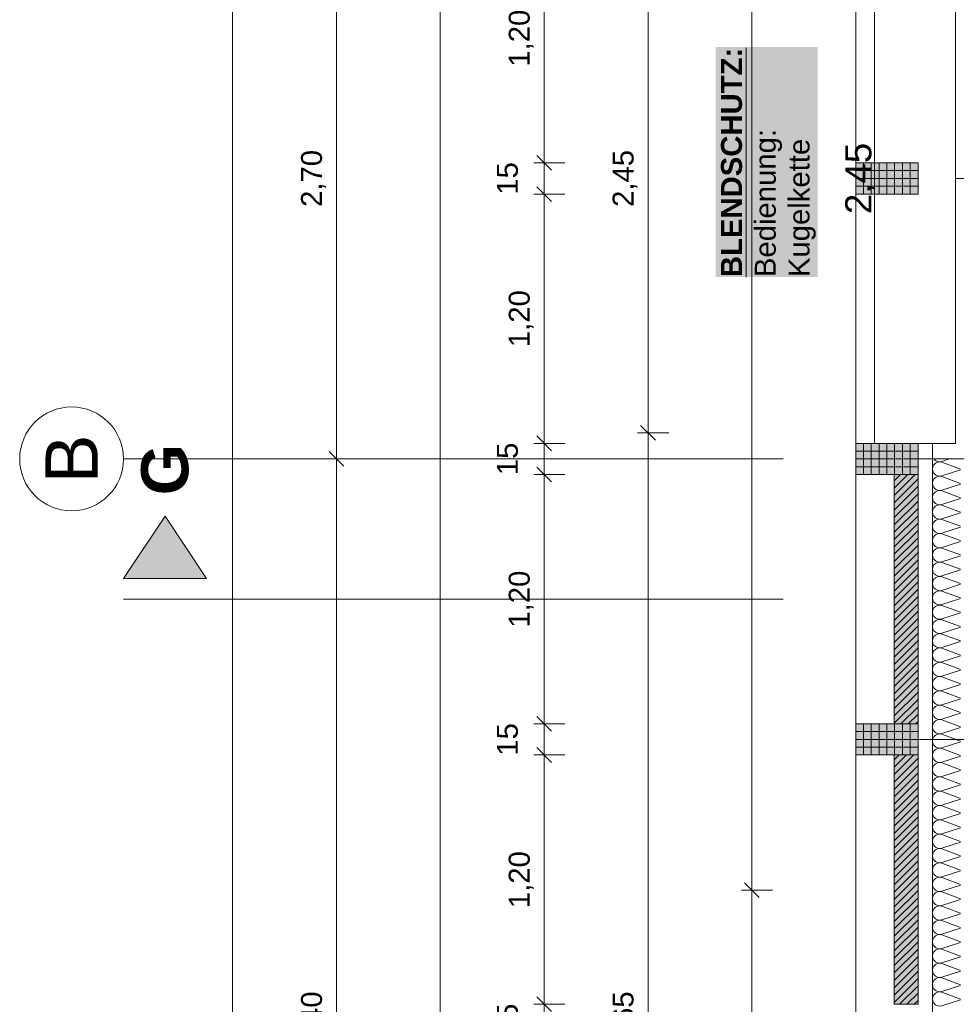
# Model space of a CAD drawing. Header units: metres. Extents: x -45 to 152, y -127 to 99.
# Tile 13 of 256: x -43.85 to -39.34, y -18.83 to -14.09. Entities that reach past the tile are written whole.
import ezdxf

# ---------------------------------------------------------------- set-up
doc = ezdxf.new("R2010")
doc.units = ezdxf.units.M
doc.header["$PDMODE"] = 1
doc.header["$PDSIZE"] = -2
doc.linetypes.add('Achsen 01', pattern=[5.291531, 3.175, -1.058062, 0.352704, -0.705764])
doc.linetypes.add('Raster 01', pattern=[2, 1, -1])
doc.layers.get('0').update_dxf_attribs({"lineweight": 25})
for name, color, linetype, lineweight, true_color in [('014_Fassadenarbeiten-000 Aufsicht Betonfertigteile', 7, 'Continuous', 9, 0xc0c0c0), ('014_Fassadenarbeiten-330 mineralische Dämmung', 7, 'Continuous', 9, 0x666666), ('031_Metallbauarbeiten-330 Aufsicht Metallbauarbeiten', 7, 'Continuous', 9, 0xa6a6a6), ('AV1-Achsen', 1, 'Achsen 01', 18, 0xff0000), ('AV1-Raster', 7, 'Raster 01', 9, 0xa6a6a6)]:
    doc.layers.add(name, color=color, linetype=linetype, lineweight=lineweight, true_color=true_color)
for name, color, linetype, lineweight in [('014_Fassadenarbeiten-330 Betonfertigteile vertikal', 7, 'Continuous', 9), ('014_Fassadenarbeiten-330 Filtermauerwerk 11.5cm', 7, 'Continuous', 9), ('030_Sonnenschutzarbeiten-BLENDSCHUTZ', 7, 'Continuous', 5), ('030_Sonnenschutzarbeiten-BLENDSCHUTZ  Beschriftung', 7, 'Continuous', 5), ('_1.35m (3D)', 7, 'Continuous', 9), ('_GRU (2D)', 7, 'Continuous', 9), ('_OG 2 (2D)', 7, 'Continuous', 9), ('_OG 2 - DS (2D)', 7, 'Continuous', 9), ('AV1-Schnitt Achsen', 7, 'Achsen 01', 18), ('Bemaßung-Bemaßung', 7, 'Continuous', 9)]:
    doc.layers.add(name, color=color, linetype=linetype, lineweight=lineweight)
doc.layers.get('0').freeze()
doc.styles.add('Arial', font='arial.ttf')
doc.styles.add('Arial (bold)', font='arialbd.ttf')
doc.dimstyles.new('COE 50', dxfattribs={"dimtxt": 126.090495, "dimasz": 0.001414, "dimexe": 0.001, "dimexo": 0.01, "dimgap": 0.001, "dimtad": 1, "dimdec": 3, "dimtxsty": 'Arial', "dimblk": 'VW_SLASH-4', "dimblk1": 'VW_SLASH-4', "dimblk2": 'VW_SLASH-4', "dimcen": 0, "dimadec": 3, "dimazin": 0, "dimtfac": 0.8, "dimtdec": 3, "dimtix": 1, "dimtmove": 0, "dimatfit": 0, "dimldrblk": 'VW_SLASH-3', "dimfxl": 0.002, "dimfxlon": 1, "dimfrac": 2, "dimtolj": 1, "dimarcsym": 0})
pattern_1 = [(45, (0, 0), (0.01767767, -0.01767767), [])]
pattern_2 = [(-90, (0, 0), (0.0375, 0), [])]
pattern_3 = [(0, (0, 0), (2e-18, -0.0375), [])]

# ---------------------------------------------------------------- blocks, each defined once
blk = doc.blocks.new('Group-2')
at = {"layer": 'AV1-Raster'}
for p, q in [((1.35, -14.85), (-40.5, -14.85)), ((1.35, -16.2), (-40.5, -16.2)), ((1.35, -17.55), (-40.5, -17.55))]:
    blk.add_line(p, q, dxfattribs=at)
blk = doc.blocks.new('1.35m (3D)')
at = {"layer": 'AV1-Raster', "color": 7}
blk.add_blockref('Group-2', (0, 0), dxfattribs=at)
blk = doc.blocks.new('Blendschutz Beschriftung')
at = {"layer": '030_Sonnenschutzarbeiten-BLENDSCHUTZ  Beschriftung', "color": 254, "linetype": 'Continuous', "transparency": 33554559}
blk.add_solid([(-0.554, -0.1644), (0.554, -0.1644), (-0.554, 0.3267), (0.554, 0.3267)], dxfattribs=at)
at = {"layer": '030_Sonnenschutzarbeiten-BLENDSCHUTZ  Beschriftung', "insert": (-0.554, 0.3002), "char_height": 0.100872, "attachment_point": 1, "line_spacing_factor": 0.967016, "style": 'Arial (bold)'}
blk.add_mtext('{\\LBLENDSCHUTZ:}{\\fArial|b0|i0|c0|p0;\\l\\PBedienung: \\PKugelkette }', dxfattribs=at)
blk = doc.blocks.new('VW_SLASH-4')
at = {"color": 0, "linetype": 'ByBlock', "lineweight": -2, "transparency": 16777216}
blk.add_line((0, 0), (-1, 0), dxfattribs=at)
at = {"color": 0, "linetype": 'Continuous', "lineweight": 15, "transparency": 16777216, "flags": 128}
blk.add_lwpolyline([(0.5, 0.5), (-0.5, -0.5)], dxfattribs=at)
blk = doc.blocks.new('*D14')
at = {"layer": '030_Sonnenschutzarbeiten-BLENDSCHUTZ', "color": 0, "lineweight": -2}
for p, q in [((-39.575, -13.625), (-39.725, -13.625)), ((-39.675, -16.0043), (-39.675, -13.6957)), ((-39.575, -16.075), (-39.725, -16.075))]:
    blk.add_line(p, q, dxfattribs=at)
at = {"layer": 'Defpoints', "color": 0}
for p in [(-39.675, -13.625), (-39.15, -13.625), (-39.15, -16.075)]:
    blk.add_point(p, dxfattribs=at)
at = {"layer": '030_Sonnenschutzarbeiten-BLENDSCHUTZ', "color": 0, "lineweight": -2, "xscale": 0.070693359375, "yscale": 0.070693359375, "zscale": 0.070693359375}
for p, rotation in [((-39.675, -13.625), 90), ((-39.675, -16.075), 270)]:
    blk.add_blockref('VW_SLASH-4', p, dxfattribs=dict(at, rotation=rotation))
at = {"layer": '030_Sonnenschutzarbeiten-BLENDSCHUTZ', "color": 0, "lineweight": 13, "insert": (-39.8008, -14.85), "char_height": 0.12609, "attachment_point": 5, "rotation": 90, "style": 'Arial'}
blk.add_mtext('\\A1;2,45', dxfattribs=at)
blk = doc.blocks.new('VW_SLASH-3')
at = {"color": 0, "linetype": 'ByBlock', "lineweight": -2, "transparency": 16777216}
blk.add_line((0, 0), (-1, 0), dxfattribs=at)
at = {"color": 0, "linetype": 'Continuous', "lineweight": 15, "transparency": 16777216, "flags": 128}
blk.add_lwpolyline([(0.5, 0.5), (-0.5, -0.5)], dxfattribs=at)
blk = doc.blocks.new('Group-184')
at = {"layer": '014_Fassadenarbeiten-330 mineralische Dämmung', "transparency": 33554687, "flags": 128}
for points in [[(-18.803, 39.32), (-18.8319, 39.41, -1.372995), (-18.7663, 39.41), (-18.7996, 39.32, 1.372583)], [(-18.734, 39.32), (-18.7629, 39.41, -1.372995), (-18.6974, 39.41), (-18.7306, 39.32, 1.372583)], [(-18.6651, 39.32), (-18.694, 39.41, -1.372995), (-18.6284, 39.41), (-18.6617, 39.32, 1.372583)], [(-18.5961, 39.32), (-18.6251, 39.41, -1.372995), (-18.5595, 39.41), (-18.5928, 39.32, 1.372583)], [(-18.5272, 39.32), (-18.5561, 39.41, -1.372995), (-18.4905, 39.41), (-18.5238, 39.32, 1.372583)], [(-18.4582, 39.32), (-18.4872, 39.41, -1.372995), (-18.4216, 39.41), (-18.4549, 39.32, 1.372583)], [(-18.3893, 39.32), (-18.4182, 39.41, -1.372995), (-18.3527, 39.41), (-18.3859, 39.32, 1.372583)], [(-18.3204, 39.32), (-18.3493, 39.41, -1.372995), (-18.2837, 39.41), (-18.317, 39.32, 1.372583)], [(-18.2514, 39.32), (-18.2803, 39.41, -1.372995), (-18.2148, 39.41), (-18.248, 39.32, 1.372583)], [(-18.1825, 39.32), (-18.2114, 39.41, -1.372995), (-18.1458, 39.41), (-18.1791, 39.32, 1.372583)], [(-18.1135, 39.32), (-18.1424, 39.41, -1.372995), (-18.0769, 39.41), (-18.1101, 39.32, 1.372583)], [(-18.0446, 39.32), (-18.0735, 39.41, -1.372995), (-18.0079, 39.41), (-18.0412, 39.32, 1.372583)], [(-17.9756, 39.32), (-18.0046, 39.41, -1.372995), (-17.939, 39.41), (-17.9723, 39.32, 1.372583)], [(-17.9067, 39.32), (-17.9356, 39.41, -1.372995), (-17.87, 39.41), (-17.9033, 39.32, 1.372583)], [(-17.8377, 39.32), (-17.8667, 39.41, -1.372995), (-17.8011, 39.41), (-17.8344, 39.32, 1.372583)], [(-17.7688, 39.32), (-17.7977, 39.41, -1.372995), (-17.7322, 39.41), (-17.7654, 39.32, 1.372583)], [(-17.6999, 39.32), (-17.7288, 39.41, -1.372995), (-17.6632, 39.41), (-17.6965, 39.32, 1.372583)], [(-17.6309, 39.32), (-17.6598, 39.41, -1.372995), (-17.5943, 39.41), (-17.6275, 39.32, 1.372583)], [(-17.562, 39.32), (-17.5909, 39.41, -1.372995), (-17.5253, 39.41), (-17.5586, 39.32, 1.372583)], [(-17.493, 39.32), (-17.5219, 39.41, -1.372995), (-17.4564, 39.41), (-17.4896, 39.32, 1.372583)], [(-17.4241, 39.32), (-17.453, 39.41, -1.372995), (-17.3874, 39.41), (-17.4207, 39.32, 1.372583)], [(-17.3551, 39.32), (-17.3841, 39.41, -1.372995), (-17.3185, 39.41), (-17.3518, 39.32, 1.372583)], [(-17.2862, 39.32), (-17.3151, 39.41, -1.372995), (-17.2495, 39.41), (-17.2828, 39.32, 1.372583)], [(-17.2172, 39.32), (-17.2462, 39.41, -1.372995), (-17.1806, 39.41), (-17.2139, 39.32, 1.372583)], [(-17.1483, 39.32), (-17.1772, 39.41, -1.372995), (-17.1116, 39.41), (-17.1449, 39.32, 1.372583)], [(-17.0793, 39.32), (-17.1083, 39.41, -1.372995), (-17.0427, 39.41), (-17.076, 39.32, 1.372583)], [(-17.0104, 39.32), (-17.0393, 39.41, -1.372995), (-16.9738, 39.41), (-17.007, 39.32, 1.372583)], [(-16.9415, 39.32), (-16.9704, 39.41, -1.372995), (-16.9048, 39.41), (-16.9381, 39.32, 1.372583)], [(-16.8725, 39.32), (-16.9014, 39.41, -1.372995), (-16.8359, 39.41), (-16.8691, 39.32, 1.372583)], [(-16.8036, 39.32), (-16.8325, 39.41, -1.372995), (-16.7669, 39.41), (-16.8002, 39.32, 1.372583)], [(-16.7346, 39.32), (-16.7635, 39.41, -1.372995), (-16.698, 39.41), (-16.7313, 39.32, 1.372583)], [(-16.6657, 39.32), (-16.6946, 39.41, -1.372995), (-16.629, 39.41), (-16.6623, 39.32, 1.372583)], [(-16.5967, 39.32), (-16.6257, 39.41, -1.372995), (-16.5601, 39.41), (-16.5934, 39.32, 1.372583)], [(-16.5278, 39.32), (-16.5567, 39.41, -1.372995), (-16.4911, 39.41), (-16.5244, 39.32, 1.372583)], [(-16.4588, 39.32), (-16.4878, 39.41, -1.372995), (-16.4222, 39.41), (-16.4555, 39.32, 1.372583)], [(-16.3899, 39.32), (-16.4188, 39.41, -1.372995), (-16.3533, 39.41), (-16.3865, 39.32, 1.372583)], [(-16.321, 39.32), (-16.3499, 39.41, -1.372995), (-16.2843, 39.41)], [(-16.3899, 39.32), (-16.4188, 39.41, -0.324488), (-16.4063, 39.4485, -0.324488), (-16.3658, 39.4485, -0.324488), (-16.3533, 39.41), (-16.3865, 39.32, 0.324435)], [(-16.321, 39.32), (-16.3499, 39.41, -0.324488), (-16.3373, 39.4485, -0.324488), (-16.2969, 39.4485, -0.324488), (-16.2843, 39.41), (-16.3176, 39.32, 0.324435)], [(-16.252, 39.32), (-16.2809, 39.41, -0.324488), (-16.2684, 39.4485, -0.324488), (-16.2279, 39.4485, -0.324488), (-16.2154, 39.41), (-16.2486, 39.32, 0.669764)], [(-16.2, 39.3727), (-16.212, 39.41, -0.318818), (-16.2, 39.448)]]:
    blk.add_lwpolyline(points, format="xyb", dxfattribs=at)
blk = doc.blocks.new('Group-185')
at = {"layer": '014_Fassadenarbeiten-330 mineralische Dämmung', "transparency": 33554687}
blk.add_blockref('Group-184', (0, 0), dxfattribs=at)
blk = doc.blocks.new('Parametric Object-24')
at = {"layer": '014_Fassadenarbeiten-330 mineralische Dämmung', "color": 7, "transparency": 33554687}
blk.add_blockref('Group-185', (0, 0), dxfattribs=at)
at = {"layer": '014_Fassadenarbeiten-330 mineralische Dämmung', "color": 0, "flags": 1}
for tag in ['IFC_UUID', 'instanceID', 'prm0_name', 'prm0_type', 'prm0_value', 'prm1_name', 'prm1_type', 'prm1_value', 'prm2_name', 'prm2_type', 'prm2_value', 'prm3_name', 'prm3_type', 'prm3_value', 'prm4_name', 'prm4_type', 'prm4_value', 'prm5_name', 'prm5_type', 'prm5_value', 'prm6_name', 'prm6_type', 'prm6_value']:
    blk.add_attdef(tag, (-39.4631, -21.9098), '', height=0.00018, dxfattribs=at)
blk = doc.blocks.new('*D442')
at = {"layer": 'Bemaßung-Bemaßung', "color": 0, "lineweight": -2}
for p, q in [((-42.725, 0), (-42.875, 0)), ((-42.825, -21.5293), (-42.825, -0.0707)), ((-42.725, -21.6), (-42.875, -21.6))]:
    blk.add_line(p, q, dxfattribs=at)
at = {"layer": 'Defpoints', "color": 0}
for p in [(-39.15, 0), (-42.825, 0), (-39.15, -21.6)]:
    blk.add_point(p, dxfattribs=at)
at = {"layer": 'Bemaßung-Bemaßung', "color": 0, "lineweight": -2, "xscale": 0.070693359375, "yscale": 0.070693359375, "zscale": 0.070693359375}
for p, rotation in [((-42.825, 0), 90), ((-42.825, -21.6), 270)]:
    blk.add_blockref('VW_SLASH-4', p, dxfattribs=dict(at, rotation=rotation))
at = {"layer": 'Bemaßung-Bemaßung', "color": 0, "insert": (-42.9659, -10.8), "char_height": 0.15131, "attachment_point": 5, "rotation": 90, "style": 'Arial'}
blk.add_mtext('\\A1;21,60', dxfattribs=at)
blk = doc.blocks.new('*D446')
at = {"layer": 'Bemaßung-Bemaßung', "color": 0, "lineweight": -2}
for p, q in [((-42.225, -13.5), (-42.375, -13.5)), ((-42.325, -16.1293), (-42.325, -13.5707)), ((-42.225, -16.2), (-42.375, -16.2))]:
    blk.add_line(p, q, dxfattribs=at)
at = {"layer": 'Defpoints', "color": 0}
for p in [(-42.325, -13.5), (-39.15, -13.5), (-39.15, -16.2)]:
    blk.add_point(p, dxfattribs=at)
at = {"layer": 'Bemaßung-Bemaßung', "color": 0, "lineweight": -2, "xscale": 0.070693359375, "yscale": 0.070693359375, "zscale": 0.070693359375}
for p, rotation in [((-42.325, -13.5), 90), ((-42.325, -16.2), 270)]:
    blk.add_blockref('VW_SLASH-4', p, dxfattribs=dict(at, rotation=rotation))
at = {"layer": 'Bemaßung-Bemaßung', "color": 0, "insert": (-42.4356, -14.85), "char_height": 0.10087, "attachment_point": 5, "rotation": 90, "style": 'Arial'}
blk.add_mtext('\\A1;2,70', dxfattribs=at)
blk = doc.blocks.new('*D447')
at = {"layer": 'Bemaßung-Bemaßung', "color": 0, "lineweight": -2}
for p, q in [((-42.225, -16.2), (-42.375, -16.2)), ((-42.325, -21.5293), (-42.325, -16.2707)), ((-42.225, -21.6), (-42.375, -21.6))]:
    blk.add_line(p, q, dxfattribs=at)
at = {"layer": 'Defpoints', "color": 0}
for p in [(-42.325, -16.2), (-39.15, -16.2), (-39.15, -21.6)]:
    blk.add_point(p, dxfattribs=at)
at = {"layer": 'Bemaßung-Bemaßung', "color": 0, "lineweight": -2, "xscale": 0.070693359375, "yscale": 0.070693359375, "zscale": 0.070693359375}
for p, rotation in [((-42.325, -16.2), 90), ((-42.325, -21.6), 270)]:
    blk.add_blockref('VW_SLASH-4', p, dxfattribs=dict(at, rotation=rotation))
at = {"layer": 'Bemaßung-Bemaßung', "color": 0, "insert": (-42.4356, -18.9), "char_height": 0.10087, "attachment_point": 5, "rotation": 90, "style": 'Arial'}
blk.add_mtext('\\A1;5,40', dxfattribs=at)
blk = doc.blocks.new('*D459')
at = {"layer": 'Bemaßung-Bemaßung', "color": 0, "lineweight": -2}
for p, q in [((-41.725, 0.675), (-41.875, 0.675)), ((-41.825, -22.2043), (-41.825, 0.6043)), ((-41.725, -22.275), (-41.875, -22.275))]:
    blk.add_line(p, q, dxfattribs=at)
at = {"layer": 'Defpoints', "color": 0}
for p in [(-41.825, 0.675), (-39.825, 0.675), (-39.825, -22.275)]:
    blk.add_point(p, dxfattribs=at)
at = {"layer": 'Bemaßung-Bemaßung', "color": 0, "lineweight": -2, "xscale": 0.070693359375, "yscale": 0.070693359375, "zscale": 0.070693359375}
for p, rotation in [((-41.825, 0.675), 90), ((-41.825, -22.275), 270)]:
    blk.add_blockref('VW_SLASH-4', p, dxfattribs=dict(at, rotation=rotation))
at = {"layer": 'Bemaßung-Bemaßung', "color": 0, "insert": (-41.9356, -10.8), "char_height": 0.10087, "attachment_point": 5, "rotation": 90, "style": 'Arial'}
blk.add_mtext('\\A1;22,95', dxfattribs=at)
blk = doc.blocks.new('*D627')
at = {"layer": 'Bemaßung-Bemaßung', "color": 0, "linetype": 'Continuous', "lineweight": -2}
for p, q in [((-41.325, -18.7543), (-41.325, -18.6836)), ((-41.225, -18.825), (-41.375, -18.825)), ((-41.325, -18.825), (-41.325, -18.975)), ((-41.225, -18.975), (-41.375, -18.975)), ((-41.325, -19.0457), (-41.325, -19.1164))]:
    blk.add_line(p, q, dxfattribs=at)
at = {"layer": 'Defpoints', "color": 0}
for p in [(-39.825, -18.825), (-41.325, -18.975), (-39.825, -18.975)]:
    blk.add_point(p, dxfattribs=at)
at = {"layer": 'Bemaßung-Bemaßung', "color": 0, "lineweight": -2, "xscale": 0.070693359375, "yscale": 0.070693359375, "zscale": 0.070693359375}
for p, rotation in [((-41.325, -18.825), 270), ((-41.325, -18.975), 90)]:
    blk.add_blockref('VW_SLASH-4', p, dxfattribs=dict(at, rotation=rotation))
at = {"layer": 'Bemaßung-Bemaßung', "color": 0, "insert": (-41.5015, -18.9), "char_height": 0.10087, "attachment_point": 5, "rotation": 90, "style": 'Arial'}
blk.add_mtext('\\A1;15', dxfattribs=at)
blk = doc.blocks.new('*D628')
at = {"layer": 'Bemaßung-Bemaßung', "color": 0, "linetype": 'Continuous', "lineweight": -2}
for p, q in [((-41.225, -17.625), (-41.375, -17.625)), ((-41.325, -17.6957), (-41.325, -18.7543)), ((-41.225, -18.825), (-41.375, -18.825))]:
    blk.add_line(p, q, dxfattribs=at)
at = {"layer": 'Defpoints', "color": 0}
for p in [(-39.825, -17.625), (-41.325, -18.825), (-39.825, -18.825)]:
    blk.add_point(p, dxfattribs=at)
at = {"layer": 'Bemaßung-Bemaßung', "color": 0, "lineweight": -2, "xscale": 0.070693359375, "yscale": 0.070693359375, "zscale": 0.070693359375}
for p, rotation in [((-41.325, -17.625), 90), ((-41.325, -18.825), 270)]:
    blk.add_blockref('VW_SLASH-4', p, dxfattribs=dict(at, rotation=rotation))
at = {"layer": 'Bemaßung-Bemaßung', "color": 0, "insert": (-41.4356, -18.225), "char_height": 0.10087, "attachment_point": 5, "rotation": 90, "style": 'Arial'}
blk.add_mtext('\\A1;1,20', dxfattribs=at)
blk = doc.blocks.new('*D629')
at = {"layer": 'Bemaßung-Bemaßung', "color": 0, "linetype": 'Continuous', "lineweight": -2}
for p, q in [((-41.325, -17.4043), (-41.325, -17.3336)), ((-41.225, -17.475), (-41.375, -17.475)), ((-41.325, -17.475), (-41.325, -17.625)), ((-41.225, -17.625), (-41.375, -17.625)), ((-41.325, -17.6957), (-41.325, -17.7664))]:
    blk.add_line(p, q, dxfattribs=at)
at = {"layer": 'Defpoints', "color": 0}
for p in [(-39.825, -17.475), (-41.325, -17.625), (-39.825, -17.625)]:
    blk.add_point(p, dxfattribs=at)
at = {"layer": 'Bemaßung-Bemaßung', "color": 0, "lineweight": -2, "xscale": 0.070693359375, "yscale": 0.070693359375, "zscale": 0.070693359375}
for p, rotation in [((-41.325, -17.475), 270), ((-41.325, -17.625), 90)]:
    blk.add_blockref('VW_SLASH-4', p, dxfattribs=dict(at, rotation=rotation))
at = {"layer": 'Bemaßung-Bemaßung', "color": 0, "insert": (-41.5015, -17.55), "char_height": 0.10087, "attachment_point": 5, "rotation": 90, "style": 'Arial'}
blk.add_mtext('\\A1;15', dxfattribs=at)
blk = doc.blocks.new('*D630')
at = {"layer": 'Bemaßung-Bemaßung', "color": 0, "linetype": 'Continuous', "lineweight": -2}
for p, q in [((-41.225, -16.275), (-41.375, -16.275)), ((-41.325, -16.3457), (-41.325, -17.4043)), ((-41.225, -17.475), (-41.375, -17.475))]:
    blk.add_line(p, q, dxfattribs=at)
at = {"layer": 'Defpoints', "color": 0}
for p in [(-39.825, -16.275), (-41.325, -17.475), (-39.825, -17.475)]:
    blk.add_point(p, dxfattribs=at)
at = {"layer": 'Bemaßung-Bemaßung', "color": 0, "lineweight": -2, "xscale": 0.070693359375, "yscale": 0.070693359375, "zscale": 0.070693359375}
for p, rotation in [((-41.325, -16.275), 90), ((-41.325, -17.475), 270)]:
    blk.add_blockref('VW_SLASH-4', p, dxfattribs=dict(at, rotation=rotation))
at = {"layer": 'Bemaßung-Bemaßung', "color": 0, "insert": (-41.4356, -16.875), "char_height": 0.10087, "attachment_point": 5, "rotation": 90, "style": 'Arial'}
blk.add_mtext('\\A1;1,20', dxfattribs=at)
blk = doc.blocks.new('*D631')
at = {"layer": 'Bemaßung-Bemaßung', "color": 0, "linetype": 'Continuous', "lineweight": -2}
for p, q in [((-41.325, -16.0543), (-41.325, -15.9836)), ((-41.225, -16.125), (-41.375, -16.125)), ((-41.325, -16.125), (-41.325, -16.275)), ((-41.225, -16.275), (-41.375, -16.275)), ((-41.325, -16.3457), (-41.325, -16.4164))]:
    blk.add_line(p, q, dxfattribs=at)
at = {"layer": 'Defpoints', "color": 0}
for p in [(-39.825, -16.125), (-41.325, -16.275), (-39.825, -16.275)]:
    blk.add_point(p, dxfattribs=at)
at = {"layer": 'Bemaßung-Bemaßung', "color": 0, "lineweight": -2, "xscale": 0.070693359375, "yscale": 0.070693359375, "zscale": 0.070693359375}
for p, rotation in [((-41.325, -16.125), 270), ((-41.325, -16.275), 90)]:
    blk.add_blockref('VW_SLASH-4', p, dxfattribs=dict(at, rotation=rotation))
at = {"layer": 'Bemaßung-Bemaßung', "color": 0, "insert": (-41.5015, -16.2), "char_height": 0.10087, "attachment_point": 5, "rotation": 90, "style": 'Arial'}
blk.add_mtext('\\A1;15', dxfattribs=at)
blk = doc.blocks.new('*D632')
at = {"layer": 'Bemaßung-Bemaßung', "color": 0, "linetype": 'Continuous', "lineweight": -2}
for p, q in [((-41.225, -14.925), (-41.375, -14.925)), ((-41.325, -14.9957), (-41.325, -16.0543)), ((-41.225, -16.125), (-41.375, -16.125))]:
    blk.add_line(p, q, dxfattribs=at)
at = {"layer": 'Defpoints', "color": 0}
for p in [(-39.825, -14.925), (-41.325, -16.125), (-39.825, -16.125)]:
    blk.add_point(p, dxfattribs=at)
at = {"layer": 'Bemaßung-Bemaßung', "color": 0, "lineweight": -2, "xscale": 0.070693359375, "yscale": 0.070693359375, "zscale": 0.070693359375}
for p, rotation in [((-41.325, -14.925), 90), ((-41.325, -16.125), 270)]:
    blk.add_blockref('VW_SLASH-4', p, dxfattribs=dict(at, rotation=rotation))
at = {"layer": 'Bemaßung-Bemaßung', "color": 0, "insert": (-41.4356, -15.525), "char_height": 0.10087, "attachment_point": 5, "rotation": 90, "style": 'Arial'}
blk.add_mtext('\\A1;1,20', dxfattribs=at)
blk = doc.blocks.new('*D633')
at = {"layer": 'Bemaßung-Bemaßung', "color": 0, "linetype": 'Continuous', "lineweight": -2}
for p, q in [((-41.325, -14.7043), (-41.325, -14.6336)), ((-41.225, -14.775), (-41.375, -14.775)), ((-41.325, -14.775), (-41.325, -14.925)), ((-41.225, -14.925), (-41.375, -14.925)), ((-41.325, -14.9957), (-41.325, -15.0664))]:
    blk.add_line(p, q, dxfattribs=at)
at = {"layer": 'Defpoints', "color": 0}
for p in [(-39.825, -14.775), (-41.325, -14.925), (-39.825, -14.925)]:
    blk.add_point(p, dxfattribs=at)
at = {"layer": 'Bemaßung-Bemaßung', "color": 0, "lineweight": -2, "xscale": 0.070693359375, "yscale": 0.070693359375, "zscale": 0.070693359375}
for p, rotation in [((-41.325, -14.775), 270), ((-41.325, -14.925), 90)]:
    blk.add_blockref('VW_SLASH-4', p, dxfattribs=dict(at, rotation=rotation))
at = {"layer": 'Bemaßung-Bemaßung', "color": 0, "insert": (-41.5015, -14.85), "char_height": 0.10087, "attachment_point": 5, "rotation": 90, "style": 'Arial'}
blk.add_mtext('\\A1;15', dxfattribs=at)
blk = doc.blocks.new('*D634')
at = {"layer": 'Bemaßung-Bemaßung', "color": 0, "linetype": 'Continuous', "lineweight": -2}
for p, q in [((-41.225, -13.575), (-41.375, -13.575)), ((-41.325, -13.6457), (-41.325, -14.7043)), ((-41.225, -14.775), (-41.375, -14.775))]:
    blk.add_line(p, q, dxfattribs=at)
at = {"layer": 'Defpoints', "color": 0}
for p in [(-39.825, -13.575), (-41.325, -14.775), (-39.825, -14.775)]:
    blk.add_point(p, dxfattribs=at)
at = {"layer": 'Bemaßung-Bemaßung', "color": 0, "lineweight": -2, "xscale": 0.070693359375, "yscale": 0.070693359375, "zscale": 0.070693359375}
for p, rotation in [((-41.325, -13.575), 90), ((-41.325, -14.775), 270)]:
    blk.add_blockref('VW_SLASH-4', p, dxfattribs=dict(at, rotation=rotation))
at = {"layer": 'Bemaßung-Bemaßung', "color": 0, "insert": (-41.4356, -14.175), "char_height": 0.10087, "attachment_point": 5, "rotation": 90, "style": 'Arial'}
blk.add_mtext('\\A1;1,20', dxfattribs=at)
blk = doc.blocks.new('*D682')
at = {"layer": 'Bemaßung-Bemaßung', "color": 0, "linetype": 'Continuous', "lineweight": -2}
for p, q in [((-40.225, -18.275), (-40.375, -18.275)), ((-40.325, -18.3457), (-40.325, -21.4043)), ((-40.225, -21.475), (-40.375, -21.475))]:
    blk.add_line(p, q, dxfattribs=at)
at = {"layer": 'Defpoints', "color": 0}
for p in [(-38.95, -18.275), (-40.325, -21.475), (-39.025, -21.475)]:
    blk.add_point(p, dxfattribs=at)
at = {"layer": 'Bemaßung-Bemaßung', "color": 0, "lineweight": -2, "xscale": 0.070693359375, "yscale": 0.070693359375, "zscale": 0.070693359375}
for p, rotation in [((-40.325, -18.275), 90), ((-40.325, -21.475), 270)]:
    blk.add_blockref('VW_SLASH-4', p, dxfattribs=dict(at, rotation=rotation))
at = {"layer": 'Bemaßung-Bemaßung', "color": 0, "insert": (-40.4356, -19.875), "char_height": 0.10087, "attachment_point": 5, "rotation": 90, "style": 'Arial'}
blk.add_mtext('\\A1;3,20', dxfattribs=at)
blk = doc.blocks.new('*D683')
at = {"layer": 'Bemaßung-Bemaßung', "color": 0, "linetype": 'Continuous', "lineweight": -2}
for p, q in [((-40.225, -5.525), (-40.375, -5.525)), ((-40.325, -5.5957), (-40.325, -18.2043)), ((-40.225, -18.275), (-40.375, -18.275))]:
    blk.add_line(p, q, dxfattribs=at)
at = {"layer": 'Defpoints', "color": 0}
for p in [(-39.025, -5.525), (-40.325, -18.275), (-38.95, -18.275)]:
    blk.add_point(p, dxfattribs=at)
at = {"layer": 'Bemaßung-Bemaßung', "color": 0, "lineweight": -2, "xscale": 0.070693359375, "yscale": 0.070693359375, "zscale": 0.070693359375}
for p, rotation in [((-40.325, -5.525), 90), ((-40.325, -18.275), 270)]:
    blk.add_blockref('VW_SLASH-4', p, dxfattribs=dict(at, rotation=rotation))
at = {"layer": 'Bemaßung-Bemaßung', "color": 0, "insert": (-40.4356, -11.9), "char_height": 0.10087, "attachment_point": 5, "rotation": 90, "style": 'Arial'}
blk.add_mtext('\\A1;12,75', dxfattribs=at)
blk = doc.blocks.new('*D722')
at = {"layer": 'Bemaßung-Bemaßung', "color": 0, "lineweight": -2}
for p, q in [((-40.725, -16.075), (-40.875, -16.075)), ((-40.825, -16.1457), (-40.825, -21.6543)), ((-40.725, -21.725), (-40.875, -21.725))]:
    blk.add_line(p, q, dxfattribs=at)
at = {"layer": 'Defpoints', "color": 0}
for p in [(-39.275, -16.075), (-40.825, -21.725), (-39.275, -21.725)]:
    blk.add_point(p, dxfattribs=at)
at = {"layer": 'Bemaßung-Bemaßung', "color": 0, "lineweight": -2, "xscale": 0.070693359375, "yscale": 0.070693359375, "zscale": 0.070693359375}
for p, rotation in [((-40.825, -16.075), 90), ((-40.825, -21.725), 270)]:
    blk.add_blockref('VW_SLASH-4', p, dxfattribs=dict(at, rotation=rotation))
at = {"layer": 'Bemaßung-Bemaßung', "color": 0, "insert": (-40.9356, -18.9), "char_height": 0.10087, "attachment_point": 5, "rotation": 90, "style": 'Arial'}
blk.add_mtext('\\A1;5,65', dxfattribs=at)
blk = doc.blocks.new('*D723')
at = {"layer": 'Bemaßung-Bemaßung', "color": 0, "lineweight": -2}
for p, q in [((-40.725, -13.625), (-40.875, -13.625)), ((-40.825, -13.6957), (-40.825, -16.0043)), ((-40.725, -16.075), (-40.875, -16.075))]:
    blk.add_line(p, q, dxfattribs=at)
at = {"layer": 'Defpoints', "color": 0}
for p in [(-39.025, -13.625), (-40.825, -16.075), (-39.275, -16.075)]:
    blk.add_point(p, dxfattribs=at)
at = {"layer": 'Bemaßung-Bemaßung', "color": 0, "lineweight": -2, "xscale": 0.070693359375, "yscale": 0.070693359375, "zscale": 0.070693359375}
for p, rotation in [((-40.825, -13.625), 90), ((-40.825, -16.075), 270)]:
    blk.add_blockref('VW_SLASH-4', p, dxfattribs=dict(at, rotation=rotation))
at = {"layer": 'Bemaßung-Bemaßung', "color": 0, "insert": (-40.9356, -14.85), "char_height": 0.10087, "attachment_point": 5, "rotation": 90, "style": 'Arial'}
blk.add_mtext('\\A1;2,45', dxfattribs=at)
blk = doc.blocks.new('Group-738')
at = {"layer": 'AV1-Achsen'}
blk.add_line((-43.35, -16.2), (4.2, -16.2), dxfattribs=at)
at = {"layer": 'AV1-Achsen', "linetype": 'Continuous'}
blk.add_circle((-43.6, -16.2), 0.25, dxfattribs=at)
at = {"layer": 'AV1-Achsen', "insert": (-43.6, -16.2), "char_height": 0.2522, "attachment_point": 5, "rotation": 90, "line_spacing_factor": 0.969122, "style": 'Arial'}
blk.add_mtext('B', dxfattribs=at)
blk = doc.blocks.new('Group-743')
at = {"layer": 'AV1-Schnitt Achsen', "linetype": 'Continuous', "lineweight": 0}
blk.add_hatch(color=7, dxfattribs=at).paths.add_polyline_path([(-42.95, -16.775), (-43.35, -16.775), (-43.15, -16.475)])
at = {"layer": 'AV1-Schnitt Achsen'}
blk.add_line((-43.35, -16.875), (4.2, -16.875), dxfattribs=at)
at = {"layer": 'AV1-Schnitt Achsen', "linetype": 'Continuous', "flags": 128}
blk.add_lwpolyline([(-42.95, -16.775), (-43.35, -16.775), (-43.15, -16.475)], close=True, dxfattribs=at)
at = {"layer": 'AV1-Schnitt Achsen', "insert": (-43.15, -16.375), "char_height": 0.227, "attachment_point": 4, "rotation": 90, "line_spacing_factor": 0.969122, "style": 'Arial (bold)'}
blk.add_mtext('G', dxfattribs=at)
blk = doc.blocks.new('GRU (2D)')
at = {"layer": 'AV1-Achsen', "color": 7}
blk.add_blockref('Group-738', (0, 0), dxfattribs=at)
at = {"layer": 'AV1-Schnitt Achsen', "color": 7}
blk.add_blockref('Group-743', (0, 0), dxfattribs=at)
blk = doc.blocks.new('OG 2 - DS (2D)')
at = {"layer": '030_Sonnenschutzarbeiten-BLENDSCHUTZ  Beschriftung', "color": 7, "rotation": 90}
blk.add_blockref('Blendschutz Beschriftung', (-40.1733, -14.7709), dxfattribs=at)
at = {"layer": '030_Sonnenschutzarbeiten-BLENDSCHUTZ', "color": 7, "insert": (-39.5913, -15.2121), "char_height": 0.12609, "attachment_point": 1, "rotation": 90, "line_spacing_factor": 0.969122, "style": 'Arial'}
blk.add_mtext('H=2,50m', dxfattribs=at)
at = {"layer": '030_Sonnenschutzarbeiten-BLENDSCHUTZ', "color": 7, "lineweight": 13}
dim = blk.add_linear_dim(base=(-39.675, -13.625), p1=(-39.15, -16.075), p2=(-39.15, -13.625), angle=270, text='2,45', dimstyle='COE 50', override={"dimtxt": 0.12609, "dimasz": 0.070693, "dimexe": 0.05, "dimgap": 0.05, "dimpost": '<>', "dimtxsty": 'Arial', "dimtmove": 2, "dimfxl": 0.1}, dxfattribs=at)
dim.commit()
dim.dimension.update_dxf_attribs({"geometry": '*D14', "text_midpoint": (-39.8008, -14.85)})
blk = doc.blocks.new('OG 2 (2D)')
at = {"layer": '014_Fassadenarbeiten-330 Betonfertigteile vertikal', "linetype": 'Continuous', "lineweight": 0}
blk.add_hatch(color=9, dxfattribs=at).paths.add_polyline_path([(-39.525, -17.475), (-39.525, -17.625), (-39.825, -17.625), (-39.825, -17.475)])
at = {"layer": '014_Fassadenarbeiten-330 Betonfertigteile vertikal', "linetype": 'Continuous', "lineweight": 9}
h = blk.add_hatch(dxfattribs=at)
h.set_pattern_fill('Stahlbetonfertigteil', color=8, style=0, pattern_type=2)
h.set_pattern_definition(pattern_2)
h.paths.add_polyline_path([(-39.525, -17.475), (-39.525, -17.625), (-39.825, -17.625), (-39.825, -17.475)])
at = {"layer": '014_Fassadenarbeiten-330 Betonfertigteile vertikal', "linetype": 'Continuous', "lineweight": 13}
h = blk.add_hatch(dxfattribs=at)
h.set_pattern_fill('Stahlbetonfertigteil-1', color=8, style=0, pattern_type=2)
h.set_pattern_definition(pattern_3)
h.paths.add_polyline_path([(-39.525, -17.475), (-39.525, -17.625), (-39.825, -17.625), (-39.825, -17.475)])
at = {"layer": '014_Fassadenarbeiten-330 Filtermauerwerk 11.5cm', "linetype": 'Continuous', "lineweight": 0, "true_color": 0xd19783}
for points in [[(-39.64, -16.275), (-39.525, -16.275), (-39.525, -17.475), (-39.64, -17.475)], [(-39.64, -17.625), (-39.525, -17.625), (-39.525, -18.825), (-39.64, -18.825)]]:
    blk.add_hatch(color=33, dxfattribs=at).paths.add_polyline_path(points)
at = {"layer": '014_Fassadenarbeiten-330 Filtermauerwerk 11.5cm', "linetype": 'Continuous', "lineweight": 9}
h = blk.add_hatch(dxfattribs=at)
h.set_pattern_fill('Mauerwerk Münster', color=8, style=0, pattern_type=2)
h.set_pattern_definition(pattern_1)
h.paths.add_polyline_path([(-39.64, -16.275), (-39.525, -16.275), (-39.525, -17.475), (-39.64, -17.475)])
h = blk.add_hatch(dxfattribs=at)
h.set_pattern_fill('Mauerwerk Münster', color=8, style=0, pattern_type=2)
h.set_pattern_definition(pattern_1)
h.paths.add_polyline_path([(-39.64, -17.625), (-39.525, -17.625), (-39.525, -18.825), (-39.64, -18.825)])
at = {"layer": '014_Fassadenarbeiten-000 Aufsicht Betonfertigteile', "flags": 128}
blk.add_lwpolyline([(-39.455, 0.305), (-39.455, -21.905), (-39.825, -22.275), (-39.825, 0.675)], close=True, dxfattribs=at)
at = {"layer": '014_Fassadenarbeiten-330 Betonfertigteile vertikal', "flags": 128}
blk.add_lwpolyline([(-39.525, -17.475), (-39.525, -17.625), (-39.825, -17.625), (-39.825, -17.475)], close=True, dxfattribs=at)
at = {"layer": '014_Fassadenarbeiten-330 Filtermauerwerk 11.5cm', "flags": 128}
for points in [[(-39.64, -16.275), (-39.525, -16.275), (-39.525, -17.475), (-39.64, -17.475)], [(-39.64, -17.625), (-39.525, -17.625), (-39.525, -18.825), (-39.64, -18.825)]]:
    blk.add_lwpolyline(points, close=True, dxfattribs=at)
at = {"layer": '014_Fassadenarbeiten-330 mineralische Dämmung', "flags": 128}
blk.add_lwpolyline([(-39.275, -21.725), (-39.15, -21.725), (-39.15, -21.905), (-39.455, -21.905), (-39.455, -16.2), (-39.275, -16.2)], close=True, dxfattribs=at)
at = {"layer": '014_Fassadenarbeiten-330 mineralische Dämmung', "rotation": 90}
blk.add_blockref('Parametric Object-24', (0, 0), dxfattribs=at)
at = {"layer": 'Bemaßung-Bemaßung'}
dim = blk.add_linear_dim(base=(-41.825, 0.675), p1=(-39.825, -22.275), p2=(-39.825, 0.675), angle=270, text='22,95', dimstyle='COE 50', override={"dimtxt": 0.100872, "dimasz": 0.070693, "dimexe": 0.05, "dimgap": 0.05, "dimpost": '<>', "dimtxsty": 'Arial', "dimtmove": 2, "dimfxl": 0.1}, dxfattribs=at)
dim.commit()
dim.dimension.update_dxf_attribs({"geometry": '*D459', "text_midpoint": (-41.9356, -10.8)})
at = {"layer": 'Bemaßung-Bemaßung', "linetype": 'Continuous'}
for base, p1, p2, text, override, picture, middle in [((-41.325, -14.775), (-39.825, -13.575), (-39.825, -14.775), '1,20', {"dimtxt": 0.100872, "dimasz": 0.070693, "dimexe": 0.05, "dimgap": 0.05, "dimpost": '<>', "dimtxsty": 'Arial', "dimtmove": 2, "dimfxl": 0.1}, '*D634', (-41.4356, -14.175)), ((-41.325, -14.925), (-39.825, -14.775), (-39.825, -14.925), '15', {"dimtxt": 0.100872, "dimasz": 0.070693, "dimexe": 0.05, "dimgap": 0.05, "dimpost": '<>', "dimtxsty": 'Arial', "dimtix": 0, "dimtmove": 2, "dimfxl": 0.1}, '*D633', (-41.5015, -14.85)), ((-41.325, -16.125), (-39.825, -14.925), (-39.825, -16.125), '1,20', {"dimtxt": 0.100872, "dimasz": 0.070693, "dimexe": 0.05, "dimgap": 0.05, "dimpost": '<>', "dimtxsty": 'Arial', "dimtmove": 2, "dimfxl": 0.1}, '*D632', (-41.4356, -15.525)), ((-41.325, -16.275), (-39.825, -16.125), (-39.825, -16.275), '15', {"dimtxt": 0.100872, "dimasz": 0.070693, "dimexe": 0.05, "dimgap": 0.05, "dimpost": '<>', "dimtxsty": 'Arial', "dimtix": 0, "dimtmove": 2, "dimfxl": 0.1}, '*D631', (-41.5015, -16.2)), ((-41.325, -17.475), (-39.825, -16.275), (-39.825, -17.475), '1,20', {"dimtxt": 0.100872, "dimasz": 0.070693, "dimexe": 0.05, "dimgap": 0.05, "dimpost": '<>', "dimtxsty": 'Arial', "dimtmove": 2, "dimfxl": 0.1}, '*D630', (-41.4356, -16.875)), ((-41.325, -17.625), (-39.825, -17.475), (-39.825, -17.625), '15', {"dimtxt": 0.100872, "dimasz": 0.070693, "dimexe": 0.05, "dimgap": 0.05, "dimpost": '<>', "dimtxsty": 'Arial', "dimtix": 0, "dimtmove": 2, "dimfxl": 0.1}, '*D629', (-41.5015, -17.55)), ((-41.325, -18.825), (-39.825, -17.625), (-39.825, -18.825), '1,20', {"dimtxt": 0.100872, "dimasz": 0.070693, "dimexe": 0.05, "dimgap": 0.05, "dimpost": '<>', "dimtxsty": 'Arial', "dimtmove": 2, "dimfxl": 0.1}, '*D628', (-41.4356, -18.225)), ((-40.325, -21.475), (-38.95, -18.275), (-39.025, -21.475), '3,20', {"dimtxt": 0.100872, "dimasz": 0.070693, "dimexe": 0.05, "dimgap": 0.05, "dimpost": '<>', "dimtxsty": 'Arial', "dimtmove": 2, "dimfxl": 0.1}, '*D682', (-40.4356, -19.875)), ((-41.325, -18.975), (-39.825, -18.825), (-39.825, -18.975), '15', {"dimtxt": 0.100872, "dimasz": 0.070693, "dimexe": 0.05, "dimgap": 0.05, "dimpost": '<>', "dimtxsty": 'Arial', "dimtix": 0, "dimtmove": 2, "dimfxl": 0.1}, '*D627', (-41.5015, -18.9))]:
    dim = blk.add_linear_dim(base=base, p1=p1, p2=p2, angle=270, text=text, dimstyle='COE 50', override=override, dxfattribs=at)
    dim.commit()
    dim.dimension.update_dxf_attribs({"geometry": picture, "text_midpoint": middle})
at = {"layer": 'Bemaßung-Bemaßung', "color": 1}
dim = blk.add_linear_dim(base=(-42.325, -16.2), p1=(-39.15, -21.6), p2=(-39.15, -16.2), angle=270, text='5,40', dimstyle='COE 50', override={"dimtxt": 0.100872, "dimasz": 0.070693, "dimexe": 0.05, "dimgap": 0.05, "dimpost": '<>', "dimtxsty": 'Arial', "dimtmove": 2, "dimfxl": 0.1}, dxfattribs=at)
dim.commit()
dim.dimension.update_dxf_attribs({"geometry": '*D447', "text_midpoint": (-42.4356, -18.9)})
at = {"color": 255}
blk.add_wipeout([(-39.345, -13.5), (-39.345, -16.125), (-39.735, -16.125), (-39.735, -13.5)], dxfattribs=at).dxf.layer = '031_Metallbauarbeiten-330 Aufsicht Metallbauarbeiten'
at = {"layer": '014_Fassadenarbeiten-330 Betonfertigteile vertikal', "linetype": 'Continuous', "lineweight": 0}
for points in [[(-39.525, -14.775), (-39.525, -14.925), (-39.825, -14.925), (-39.825, -14.775)], [(-39.525, -16.125), (-39.525, -16.275), (-39.825, -16.275), (-39.825, -16.125)]]:
    blk.add_hatch(color=9, dxfattribs=at).paths.add_polyline_path(points)
at = {"layer": '014_Fassadenarbeiten-330 Betonfertigteile vertikal', "linetype": 'Continuous', "lineweight": 9}
h = blk.add_hatch(dxfattribs=at)
h.set_pattern_fill('Stahlbetonfertigteil', color=8, style=0, pattern_type=2)
h.set_pattern_definition(pattern_2)
h.paths.add_polyline_path([(-39.525, -14.775), (-39.525, -14.925), (-39.825, -14.925), (-39.825, -14.775)])
at = {"layer": '014_Fassadenarbeiten-330 Betonfertigteile vertikal', "linetype": 'Continuous', "lineweight": 13}
h = blk.add_hatch(dxfattribs=at)
h.set_pattern_fill('Stahlbetonfertigteil-1', color=8, style=0, pattern_type=2)
h.set_pattern_definition(pattern_3)
h.paths.add_polyline_path([(-39.525, -14.775), (-39.525, -14.925), (-39.825, -14.925), (-39.825, -14.775)])
at = {"layer": '014_Fassadenarbeiten-330 Betonfertigteile vertikal', "linetype": 'Continuous', "lineweight": 9}
h = blk.add_hatch(dxfattribs=at)
h.set_pattern_fill('Stahlbetonfertigteil', color=8, style=0, pattern_type=2)
h.set_pattern_definition(pattern_2)
h.paths.add_polyline_path([(-39.525, -16.125), (-39.525, -16.275), (-39.825, -16.275), (-39.825, -16.125)])
at = {"layer": '014_Fassadenarbeiten-330 Betonfertigteile vertikal', "linetype": 'Continuous', "lineweight": 13}
h = blk.add_hatch(dxfattribs=at)
h.set_pattern_fill('Stahlbetonfertigteil-1', color=8, style=0, pattern_type=2)
h.set_pattern_definition(pattern_3)
h.paths.add_polyline_path([(-39.525, -16.125), (-39.525, -16.275), (-39.825, -16.275), (-39.825, -16.125)])
at = {"layer": '014_Fassadenarbeiten-330 Betonfertigteile vertikal', "flags": 128}
for points in [[(-39.525, -14.775), (-39.525, -14.925), (-39.825, -14.925), (-39.825, -14.775)], [(-39.525, -16.125), (-39.525, -16.275), (-39.825, -16.275), (-39.825, -16.125)]]:
    blk.add_lwpolyline(points, close=True, dxfattribs=at)
at = {"layer": '031_Metallbauarbeiten-330 Aufsicht Metallbauarbeiten', "flags": 128}
blk.add_lwpolyline([(-39.345, -13.5), (-39.345, -16.125), (-39.735, -16.125), (-39.735, -13.5)], close=True, dxfattribs=at)
at = {"layer": 'Bemaßung-Bemaßung', "color": 1}
for base, p1, p2, text, override, picture, middle in [((-42.825, 0), (-39.15, -21.6), (-39.15, 0), '21,60', {"dimtxt": 0.151309, "dimasz": 0.070693, "dimexe": 0.05, "dimgap": 0.05, "dimpost": '<>', "dimtxsty": 'Arial', "dimtmove": 2, "dimfxl": 0.1}, '*D442', (-42.9659, -10.8)), ((-42.325, -13.5), (-39.15, -16.2), (-39.15, -13.5), '2,70', {"dimtxt": 0.100872, "dimasz": 0.070693, "dimexe": 0.05, "dimgap": 0.05, "dimpost": '<>', "dimtxsty": 'Arial', "dimtmove": 2, "dimfxl": 0.1}, '*D446', (-42.4356, -14.85))]:
    dim = blk.add_linear_dim(base=base, p1=p1, p2=p2, angle=270, text=text, dimstyle='COE 50', override=override, dxfattribs=at)
    dim.commit()
    dim.dimension.update_dxf_attribs({"geometry": picture, "text_midpoint": middle})
at = {"layer": 'Bemaßung-Bemaßung', "linetype": 'Continuous'}
dim = blk.add_linear_dim(base=(-40.325, -18.275), p1=(-39.025, -5.525), p2=(-38.95, -18.275), angle=270, text='12,75', dimstyle='COE 50', override={"dimtxt": 0.100872, "dimasz": 0.070693, "dimexe": 0.05, "dimgap": 0.05, "dimpost": '<>', "dimtxsty": 'Arial', "dimtmove": 2, "dimfxl": 0.1}, dxfattribs=at)
dim.commit()
dim.dimension.update_dxf_attribs({"geometry": '*D683', "text_midpoint": (-40.4356, -11.9)})
at = {"layer": 'Bemaßung-Bemaßung'}
for base, p1, p2, text, picture, middle in [((-40.825, -16.075), (-39.025, -13.625), (-39.275, -16.075), '2,45', '*D723', (-40.9356, -14.85)), ((-40.825, -21.725), (-39.275, -16.075), (-39.275, -21.725), '5,65', '*D722', (-40.9356, -18.9))]:
    dim = blk.add_linear_dim(base=base, p1=p1, p2=p2, angle=270, text=text, dimstyle='COE 50', override={"dimtxt": 0.100872, "dimasz": 0.070693, "dimexe": 0.05, "dimgap": 0.05, "dimpost": '<>', "dimtxsty": 'Arial', "dimtmove": 2, "dimfxl": 0.1}, dxfattribs=at)
    dim.commit()
    dim.dimension.update_dxf_attribs({"geometry": picture, "text_midpoint": middle})

msp = doc.modelspace()

# ---------------------------------------------------------------- block references
at = {"layer": '_1.35m (3D)'}
msp.add_blockref('1.35m (3D)', (0, 0), dxfattribs=at)

# ---------------------------------------------------------------- next in the draw order: block references
at = {"layer": '_OG 2 - DS (2D)'}
msp.add_blockref('OG 2 - DS (2D)', (0, 0), dxfattribs=at)

# ---------------------------------------------------------------- next in the draw order: block references
at = {"layer": '_OG 2 (2D)'}
msp.add_blockref('OG 2 (2D)', (0, 0), dxfattribs=at)

# ---------------------------------------------------------------- next in the draw order: block references
at = {"layer": '_GRU (2D)'}
msp.add_blockref('GRU (2D)', (0, 0), dxfattribs=at)

doc.saveas('drawing.dxf')
